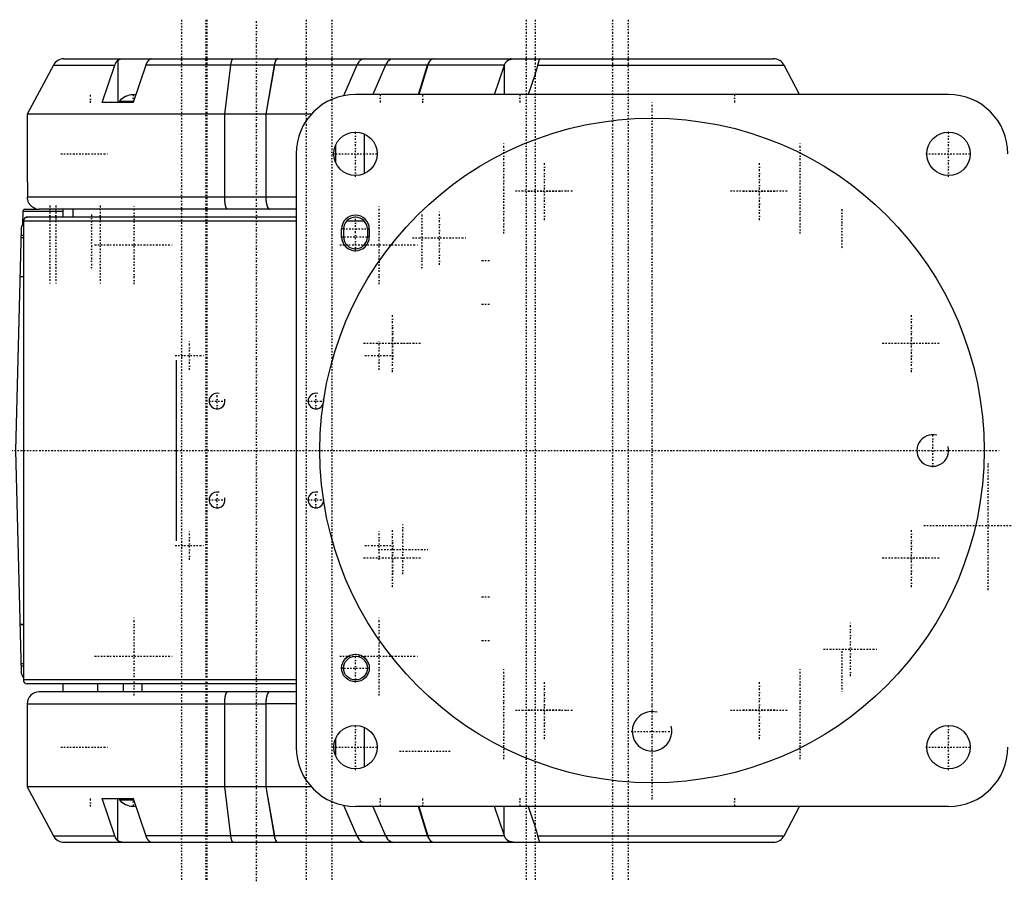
# Model space of a CAD drawing. Extents: x -565 to 345, y -109 to 109.
# Tile 2 of 3: x -160 to 89, y -109 to 109. Entities that reach past the tile are written whole.
import ezdxf

# ---------------------------------------------------------------- set-up
doc = ezdxf.new("R2010")
doc.units = 0
doc.linetypes.add('CENTER', pattern=[1.5, 0.45, -0.5, 0.05, -0.5])
for name, color, linetype in [('AM_0', 7, 'CONTINUOUS'), ('AM_10', 7, 'CONTINUOUS'), ('AM_7', 7, 'CENTER')]:
    doc.layers.add(name, color=color, linetype=linetype)

msp = doc.modelspace()

# ---------------------------------------------------------------- linework, layer by layer
at = {"layer": 'AM_0', "color": 7, "linetype": 'CONTINUOUS'}
for p, q in [((-151.4, 97.41), (-158, 85)), ((-151.4, 97.41), (-135.87, 97.41)), ((-148.75, 99), (30.75, 99)), ((-139.03, 88), (-135.87, 97.41)), ((-135.12, 98.62), (-135.12, 88)), ((-128.06, 97.41), (-131.22, 88)), ((-95.55, 97.41), (-128.06, 97.41)), ((-108.06, 85), (-106.53, 97.41)), ((-95.55, 97.41), (-97.7, 85)), ((-95.52, 97.41), (-97.67, 85)), ((-56.77, 97.41), (-95.52, 97.41)), ((-74.69, 97.41), (-78.05, 89.69)), ((-67.42, 97.41), (-70.65, 90)), ((-59.03, 90), (-56.77, 97.41)), ((-56.71, 97.41), (-58.97, 90)), ((-37.32, 97.41), (-56.71, 97.41)), ((-39.8, 90), (-37.32, 97.41)), ((-37.36, 97.29), (-37.36, 90)), ((-28.94, 97.41), (33.4, 97.41)), ((37.34, 90), (33.4, 97.41)), ((-29.58, 95.15), (-31.35, 90)), ((75, 90), (-75, 90)), ((-131.22, 88), (-139.03, 88)), ((-134.68, 88.34), (-134.68, 88)), ((-134.68, 88.34), (-131.11, 88.34)), ((-158, 85), (-158, 68)), ((-97.7, 85), (-158, 85)), ((-108.06, 64), (-108.06, 85)), ((-97.7, 85), (-97.7, 64)), ((-86.17, 85), (-97.67, 85)), ((-97.67, 85), (-97.67, 64)), ((-72.83, 80.05), (-72.83, 69.95)), ((-90, 75), (-90, -75)), ((-80.09, 77.08), (-80.09, 72.92)), ((-158, 68), (-158, 68)), ((-158, 67.98), (-158, 67.99)), ((-157.97, 66), (-157.97, 64)), ((-97.7, 64), (-157.97, 64)), ((-89.99, 64), (-97.67, 64)), ((-159.09, 60.51), (-159.18, 57.14)), ((-159.09, 60.51), (-148.99, 60.51)), ((-158.59, 61), (-155, 61)), ((-156, 61.18), (-156, 61.17)), ((-89.99, 61), (-155, 61)), ((-149, 61), (-149, 59)), ((-146.5, 61), (-146.5, 59)), ((-89.99, 58), (-158.97, 58)), ((-158.97, 58), (-158.97, 54)), ((-89.99, 59), (-157.97, 59)), ((-72.74, 58), (-77.23, 58)), ((-159.53, 56.05), (-161, 0)), ((-78.5, 54), (-78.5, 56)), ((-78, 56), (-78.5, 56)), ((-78, 56), (-78, 54)), ((-72, 56), (-72, 54)), ((-71.5, 56), (-72, 56)), ((-71.5, 56), (-71.5, 54)), ((-159.59, 53.86), (-158.97, 53.86)), ((-159.58, 54.41), (-158.97, 54.41)), ((-78.5, 54), (-78, 54)), ((-72, 54), (-71.5, 54)), ((-159, 52), (-159, -58)), ((-159.85, 44), (-159, 44)), ((-159.85, 43.98), (-159, 43.92)), ((-120.25, -22.84), (-120.25, 22.84)), ((-161, 0), (-159.53, -56.05)), ((-159, -43.92), (-159.85, -43.98)), ((-159.85, -44), (-159, -44)), ((-159.59, -53.86), (-159, -53.86)), ((-159.58, -54.41), (-159, -54.41)), ((-89.99, -58), (-159, -58)), ((-89.99, -59), (-158, -59)), ((-149, -59), (-149, -61)), ((-149, -59), (-149, -61)), ((-140.21, -59), (-140.21, -61)), ((-133.78, -59), (-133.78, -61)), ((-129, -59), (-129, -61)), ((-89.99, -61), (-155, -61)), ((-158, -64), (-158, -85)), ((-158, -64), (-97.7, -64)), ((-108.06, -85), (-108.06, -64)), ((-97.7, -64), (-97.7, -85)), ((-89.99, -64), (-97.67, -64)), ((-97.67, -64), (-97.67, -85)), ((-72.83, -69.95), (-72.83, -80.05)), ((-80.09, -72.92), (-80.09, -77.08)), ((-158, -85), (-151.4, -97.41)), ((-97.7, -85), (-158, -85)), ((-106.53, -97.41), (-108.06, -85)), ((-97.7, -85), (-95.55, -97.41)), ((-86.17, -85), (-97.67, -85)), ((-97.67, -85), (-95.52, -97.41)), ((-139.03, -88), (-131.22, -88)), ((-135.87, -97.41), (-139.03, -88)), ((-135.12, -98.62), (-135.12, -88)), ((-134.68, -88), (-134.68, -88.34)), ((-134.68, -88.34), (-131.11, -88.34)), ((-131.22, -88), (-128.06, -97.41)), ((-78.05, -89.69), (-74.69, -97.41)), ((75, -90), (-75, -90)), ((-70.65, -90), (-67.42, -97.41)), ((-56.77, -97.41), (-59.03, -90)), ((-58.97, -90), (-56.71, -97.41)), ((-37.32, -97.41), (-39.8, -90)), ((-37.36, -97.29), (-37.36, -90)), ((-31.35, -90), (-29.58, -95.15)), ((33.4, -97.41), (37.34, -90)), ((-151.4, -97.41), (-135.87, -97.41)), ((-148.75, -99), (30.75, -99)), ((-134.04, -99), (-126.58, -99)), ((-95.55, -97.41), (-128.06, -97.41)), ((-56.77, -97.41), (-95.52, -97.41)), ((-37.32, -97.41), (-56.71, -97.41)), ((-28.94, -97.41), (33.4, -97.41))]:
    msp.add_line(p, q, dxfattribs=at)
for points in [[(-94.69, 99), (-94.86, 98.95), (-95.03, 98.81), (-95.19, 98.57), (-95.33, 98.25), (-95.45, 97.86), (-95.55, 97.41)], [(-72.52, 99), (-72.96, 98.95), (-73.38, 98.81), (-73.78, 98.57), (-74.14, 98.25), (-74.44, 97.86), (-74.69, 97.41)], [(-65.25, 99), (-65.7, 98.95), (-66.12, 98.81), (-66.52, 98.57), (-66.88, 98.25), (-67.18, 97.86), (-67.42, 97.41)], [(-55.25, 99), (-55.56, 98.95), (-55.85, 98.81), (-56.13, 98.57), (-56.38, 98.25), (-56.6, 97.86), (-56.77, 97.41)], [(-55.19, 99), (-55.5, 98.95), (-55.8, 98.81), (-56.08, 98.57), (-56.33, 98.25), (-56.54, 97.86), (-56.71, 97.41)], [(-97.7, 64), (-97.68, 63.41), (-97.62, 62.85), (-97.53, 62.33), (-97.41, 61.88), (-97.26, 61.51), (-97.09, 61.23), (-96.91, 61.06), (-96.72, 61)], [(-96.72, -61), (-96.91, -61.06), (-97.09, -61.23), (-97.26, -61.51), (-97.41, -61.88), (-97.53, -62.33), (-97.62, -62.85), (-97.68, -63.41), (-97.7, -64)], [(-95.55, -97.41), (-95.45, -97.86), (-95.33, -98.25), (-95.19, -98.57), (-95.03, -98.81), (-94.86, -98.95), (-94.69, -99)], [(-74.69, -97.41), (-74.44, -97.86), (-74.14, -98.25), (-73.78, -98.57), (-73.38, -98.81), (-72.96, -98.95), (-72.52, -99)], [(-67.42, -97.41), (-67.18, -97.86), (-66.88, -98.25), (-66.52, -98.57), (-66.12, -98.81), (-65.7, -98.95), (-65.25, -99)], [(-56.77, -97.41), (-56.6, -97.86), (-56.38, -98.25), (-56.13, -98.57), (-55.85, -98.81), (-55.56, -98.95), (-55.25, -99)], [(-56.71, -97.41), (-56.54, -97.86), (-56.33, -98.25), (-56.08, -98.57), (-55.8, -98.81), (-55.5, -98.95), (-55.19, -99)]]:
    msp.add_lwpolyline(points, dxfattribs=at)
for points in [[(-135.87, 97.41, 0), (-135.85, 97.45, 0), (-135.82, 97.53, 0), (-135.79, 97.62, 0), (-135.77, 97.66, 0), (-135.76, 97.7, 0), (-135.72, 97.78, 0), (-135.68, 97.86, 0), (-135.64, 97.93, 0), (-135.61, 98, 0), (-135.57, 98.07, 0), (-135.55, 98.1, 0), (-135.53, 98.13, 0), (-135.48, 98.2, 0), (-135.44, 98.26, 0), (-135.39, 98.32, 0), (-135.35, 98.38, 0), (-135.3, 98.44, 0), (-135.27, 98.47, 0), (-135.25, 98.49, 0), (-135.19, 98.55, 0), (-135.14, 98.6, 0), (-135.12, 98.62, 0)], [(-135.12, 98.62, 0), (-135.09, 98.64, 0), (-135.04, 98.68, 0), (-134.99, 98.72, 0), (-134.97, 98.74, 0), (-134.94, 98.75, 0), (-134.89, 98.79, 0), (-134.83, 98.82, 0), (-134.78, 98.84, 0), (-134.72, 98.87, 0), (-134.66, 98.89, 0), (-134.63, 98.9, 0), (-134.6, 98.91, 0), (-134.54, 98.93, 0), (-134.48, 98.95, 0), (-134.41, 98.96, 0), (-134.35, 98.98, 0), (-134.28, 98.99, 0), (-134.25, 98.99, 0), (-134.21, 98.99, 0), (-134.14, 99, 0), (-134.07, 99, 0), (-134.04, 99, 0)], [(-127.34, 98.59, 0), (-127.37, 98.56, 0), (-127.42, 98.51, 0), (-127.47, 98.46, 0), (-127.49, 98.43, 0), (-127.52, 98.41, 0), (-127.56, 98.35, 0), (-127.61, 98.29, 0), (-127.65, 98.23, 0), (-127.69, 98.17, 0), (-127.73, 98.11, 0), (-127.75, 98.08, 0), (-127.77, 98.05, 0), (-127.81, 97.98, 0), (-127.85, 97.91, 0), (-127.88, 97.84, 0), (-127.92, 97.76, 0), (-127.95, 97.69, 0), (-127.97, 97.65, 0), (-127.98, 97.61, 0), (-128.02, 97.53, 0), (-128.04, 97.45, 0), (-128.06, 97.41, 0)], [(-126.58, 99, 0), (-126.59, 99, 0), (-126.63, 99, 0), (-126.66, 98.99, 0), (-126.68, 98.99, 0), (-126.7, 98.98, 0), (-126.74, 98.97, 0), (-126.78, 98.96, 0), (-126.82, 98.95, 0), (-126.86, 98.93, 0), (-126.9, 98.91, 0), (-126.92, 98.9, 0), (-126.95, 98.88, 0), (-126.99, 98.86, 0), (-127.04, 98.83, 0), (-127.08, 98.8, 0), (-127.13, 98.77, 0), (-127.18, 98.73, 0), (-127.2, 98.71, 0), (-127.22, 98.69, 0), (-127.27, 98.65, 0), (-127.32, 98.61, 0), (-127.34, 98.59, 0)], [(-106.53, 97.41, 0), (-106.52, 97.49, 0), (-106.5, 97.64, 0), (-106.48, 97.79, 0), (-106.46, 97.86, 0), (-106.45, 97.93, 0), (-106.42, 98.07, 0), (-106.39, 98.19, 0), (-106.36, 98.31, 0), (-106.33, 98.42, 0), (-106.3, 98.52, 0), (-106.28, 98.57, 0), (-106.26, 98.62, 0), (-106.23, 98.7, 0), (-106.19, 98.77, 0), (-106.15, 98.84, 0), (-106.11, 98.89, 0), (-106.07, 98.93, 0), (-106.05, 98.95, 0), (-106.03, 98.97, 0), (-105.99, 98.99, 0), (-105.95, 99, 0), (-105.93, 99, 0)], [(-94.66, 99, 0), (-94.68, 99, 0), (-94.74, 98.99, 0), (-94.8, 98.97, 0), (-94.83, 98.95, 0), (-94.86, 98.93, 0), (-94.92, 98.89, 0), (-94.98, 98.84, 0), (-95.03, 98.77, 0), (-95.08, 98.7, 0), (-95.13, 98.62, 0), (-95.16, 98.58, 0), (-95.18, 98.53, 0), (-95.23, 98.42, 0), (-95.28, 98.31, 0), (-95.32, 98.19, 0), (-95.36, 98.07, 0), (-95.4, 97.94, 0), (-95.42, 97.87, 0), (-95.44, 97.8, 0), (-95.47, 97.65, 0), (-95.51, 97.49, 0), (-95.52, 97.41, 0)], [(-37.32, 97.41, 0), (-37.31, 97.44, 0), (-37.29, 97.49, 0), (-37.27, 97.54, 0), (-37.26, 97.57, 0), (-37.25, 97.6, 0), (-37.22, 97.65, 0), (-37.2, 97.7, 0), (-37.18, 97.75, 0), (-37.15, 97.8, 0), (-37.13, 97.85, 0), (-37.11, 97.87, 0), (-37.1, 97.9, 0), (-37.07, 97.94, 0), (-37.04, 97.99, 0), (-37.01, 98.04, 0), (-36.98, 98.08, 0), (-36.95, 98.13, 0), (-36.94, 98.15, 0), (-36.92, 98.17, 0), (-36.89, 98.21, 0), (-36.85, 98.25, 0), (-36.84, 98.27, 0)], [(-35.66, 99, 0), (-35.69, 99, 0), (-35.76, 98.99, 0), (-35.83, 98.99, 0), (-35.87, 98.98, 0), (-35.9, 98.97, 0), (-35.98, 98.95, 0), (-36.05, 98.93, 0), (-36.11, 98.9, 0), (-36.18, 98.87, 0), (-36.25, 98.83, 0), (-36.28, 98.81, 0), (-36.32, 98.79, 0), (-36.38, 98.74, 0), (-36.45, 98.69, 0), (-36.51, 98.64, 0), (-36.57, 98.58, 0), (-36.64, 98.52, 0), (-36.67, 98.49, 0), (-36.69, 98.45, 0), (-36.75, 98.38, 0), (-36.81, 98.31, 0), (-36.84, 98.27, 0)], [(-36.84, 98.27, 0), (-36.8, 98.31, 0), (-36.72, 98.39, 0), (-36.64, 98.46, 0), (-36.6, 98.5, 0), (-36.56, 98.53, 0), (-36.47, 98.6, 0), (-36.38, 98.66, 0), (-36.29, 98.71, 0), (-36.19, 98.76, 0), (-36.09, 98.81, 0), (-36.04, 98.83, 0), (-35.99, 98.85, 0), (-35.88, 98.88, 0), (-35.77, 98.91, 0), (-35.66, 98.94, 0), (-35.55, 98.96, 0), (-35.43, 98.98, 0), (-35.38, 98.98, 0), (-35.32, 98.99, 0), (-35.2, 99, 0), (-35.07, 99, 0), (-35.01, 99, 0)], [(-28.94, 97.41, 0), (-29.03, 97.04, 0), (-29.22, 96.3, 0), (-29.46, 95.53, 0), (-29.58, 95.15, 0)], [(-28.47, 98.95, 0), (-28.47, 98.94, 0), (-28.48, 98.91, 0), (-28.48, 98.87, 0), (-28.49, 98.85, 0), (-28.5, 98.82, 0), (-28.51, 98.77, 0), (-28.54, 98.71, 0), (-28.56, 98.64, 0), (-28.59, 98.57, 0), (-28.62, 98.49, 0), (-28.63, 98.44, 0), (-28.65, 98.4, 0), (-28.68, 98.3, 0), (-28.72, 98.2, 0), (-28.75, 98.09, 0), (-28.79, 97.98, 0), (-28.82, 97.86, 0), (-28.84, 97.8, 0), (-28.86, 97.74, 0), (-28.89, 97.61, 0), (-28.93, 97.48, 0), (-28.94, 97.41, 0)], [(-28.51, 99, 0), (-28.5, 99, 0), (-28.48, 98.99, 0), (-28.47, 98.98, 0), (-28.47, 98.97, 0), (-28.47, 98.97, 0), (-28.47, 98.97, 0), (-28.47, 98.96, 0), (-28.47, 98.96, 0), (-28.47, 98.95, 0), (-28.47, 98.95, 0)], [(-158, 68, 0), (-158, 68, 0), (-158, 68, 0), (-158, 68, 0), (-158, 68, 0), (-158, 68, 0), (-158, 68, 0), (-158, 67.99, 0), (-158, 67.99, 0), (-158, 67.99, 0), (-158, 67.99, 0), (-158, 67.98, 0), (-158, 67.98, 0), (-158, 67.98, 0), (-158, 67.97, 0), (-158, 67.97, 0), (-158, 67.96, 0), (-158, 67.96, 0), (-158, 67.95, 0), (-158, 67.95, 0), (-158, 67.94, 0), (-158, 67.94, 0), (-158, 67.93, 0), (-158, 67.93, 0), (-158, 67.92, 0), (-158, 67.91, 0), (-158, 67.91, 0), (-158, 67.9, 0), (-158, 67.89, 0), (-158, 67.88, 0), (-158, 67.87, 0), (-158, 67.86, 0), (-158, 67.85, 0), (-157.99, 67.85, 0), (-157.99, 67.84, 0), (-157.99, 67.83, 0), (-157.99, 67.82, 0), (-157.99, 67.81, 0), (-157.99, 67.79, 0), (-157.99, 67.78, 0), (-157.99, 67.77, 0), (-157.99, 67.77, 0), (-157.99, 67.75, 0), (-157.99, 67.74, 0), (-157.99, 67.72, 0), (-157.99, 67.71, 0), (-157.99, 67.69, 0), (-157.99, 67.68, 0), (-157.99, 67.68, 0), (-157.99, 67.66, 0), (-157.99, 67.64, 0), (-157.99, 67.63, 0), (-157.99, 67.61, 0), (-157.99, 67.59, 0), (-157.99, 67.58, 0), (-157.99, 67.57, 0), (-157.99, 67.56, 0), (-157.99, 67.54, 0), (-157.99, 67.52, 0), (-157.98, 67.5, 0), (-157.98, 67.48, 0), (-157.98, 67.47, 0), (-157.98, 67.46, 0), (-157.98, 67.44, 0), (-157.98, 67.42, 0), (-157.98, 67.41, 0), (-157.98, 67.4, 0), (-157.98, 67.38, 0), (-157.98, 67.36, 0), (-157.98, 67.35, 0), (-157.98, 67.34, 0), (-157.98, 67.32, 0), (-157.98, 67.3, 0), (-157.98, 67.28, 0), (-157.98, 67.26, 0), (-157.98, 67.23, 0), (-157.98, 67.22, 0), (-157.98, 67.21, 0), (-157.98, 67.19, 0), (-157.98, 67.16, 0), (-157.98, 67.14, 0), (-157.98, 67.12, 0), (-157.98, 67.09, 0), (-157.98, 67.08, 0), (-157.98, 67.07, 0), (-157.97, 67.04, 0), (-157.97, 67.02, 0), (-157.97, 66.99, 0), (-157.97, 66.97, 0), (-157.97, 66.94, 0), (-157.97, 66.93, 0), (-157.97, 66.91, 0), (-157.97, 66.89, 0), (-157.97, 66.86, 0), (-157.97, 66.83, 0), (-157.97, 66.81, 0), (-157.97, 66.78, 0), (-157.97, 66.77, 0), (-157.97, 66.75, 0), (-157.97, 66.72, 0), (-157.97, 66.7, 0), (-157.97, 66.67, 0), (-157.97, 66.64, 0), (-157.97, 66.61, 0), (-157.97, 66.6, 0), (-157.97, 66.58, 0), (-157.97, 66.56, 0), (-157.97, 66.53, 0), (-157.97, 66.51, 0), (-157.97, 66.5, 0), (-157.97, 66.47, 0), (-157.97, 66.44, 0), (-157.97, 66.43, 0), (-157.97, 66.41, 0), (-157.97, 66.38, 0), (-157.97, 66.36, 0), (-157.97, 66.33, 0), (-157.97, 66.3, 0), (-157.97, 66.27, 0), (-157.97, 66.26, 0), (-157.97, 66.24, 0), (-157.97, 66.21, 0), (-157.97, 66.18, 0), (-157.97, 66.16, 0), (-157.97, 66.13, 0), (-157.97, 66.1, 0), (-157.97, 66.08, 0), (-157.97, 66.07, 0), (-157.97, 66.04, 0), (-157.97, 66.01, 0), (-157.97, 66, 0)], [(-156, 61.18, 0), (-156.09, 61.22, 0), (-156.27, 61.3, 0), (-156.45, 61.39, 0), (-156.54, 61.45, 0), (-156.63, 61.5, 0), (-156.8, 61.63, 0), (-156.96, 61.76, 0), (-157.1, 61.89, 0), (-157.23, 62.04, 0), (-157.36, 62.2, 0), (-157.42, 62.28, 0), (-157.48, 62.37, 0), (-157.59, 62.54, 0), (-157.68, 62.73, 0), (-157.76, 62.9, 0), (-157.82, 63.09, 0), (-157.88, 63.29, 0), (-157.9, 63.39, 0), (-157.92, 63.5, 0), (-157.95, 63.7, 0), (-157.96, 63.9, 0), (-157.97, 64, 0)], [(-107.36, 61, 0), (-107.36, 61, 0), (-107.38, 61, 0), (-107.39, 61, 0), (-107.39, 61, 0), (-107.4, 61, 0), (-107.41, 61.01, 0), (-107.42, 61.01, 0), (-107.43, 61.01, 0), (-107.44, 61.02, 0), (-107.45, 61.02, 0), (-107.45, 61.03, 0), (-107.46, 61.03, 0), (-107.47, 61.03, 0), (-107.48, 61.04, 0), (-107.49, 61.05, 0), (-107.5, 61.06, 0), (-107.51, 61.07, 0), (-107.51, 61.07, 0), (-107.52, 61.08, 0), (-107.53, 61.09, 0), (-107.53, 61.1, 0), (-107.54, 61.1, 0), (-107.54, 61.11, 0), (-107.55, 61.12, 0), (-107.56, 61.13, 0), (-107.57, 61.14, 0), (-107.57, 61.14, 0), (-107.58, 61.16, 0), (-107.59, 61.17, 0), (-107.6, 61.19, 0), (-107.61, 61.2, 0), (-107.62, 61.22, 0), (-107.63, 61.23, 0), (-107.63, 61.24, 0), (-107.64, 61.25, 0), (-107.65, 61.27, 0), (-107.66, 61.29, 0), (-107.67, 61.31, 0), (-107.68, 61.33, 0), (-107.68, 61.34, 0), (-107.69, 61.35, 0), (-107.69, 61.37, 0), (-107.7, 61.39, 0), (-107.71, 61.41, 0), (-107.72, 61.43, 0), (-107.73, 61.46, 0), (-107.73, 61.47, 0), (-107.74, 61.48, 0), (-107.75, 61.5, 0), (-107.76, 61.53, 0), (-107.76, 61.55, 0), (-107.77, 61.58, 0), (-107.78, 61.6, 0), (-107.78, 61.62, 0), (-107.79, 61.63, 0), (-107.8, 61.66, 0), (-107.8, 61.69, 0), (-107.81, 61.71, 0), (-107.82, 61.74, 0), (-107.83, 61.77, 0), (-107.83, 61.79, 0), (-107.83, 61.8, 0), (-107.84, 61.83, 0), (-107.85, 61.86, 0), (-107.85, 61.88, 0), (-107.86, 61.89, 0), (-107.86, 61.92, 0), (-107.87, 61.95, 0), (-107.87, 61.97, 0), (-107.88, 61.99, 0), (-107.88, 62.02, 0), (-107.89, 62.05, 0), (-107.9, 62.09, 0), (-107.9, 62.12, 0), (-107.91, 62.15, 0), (-107.91, 62.17, 0), (-107.92, 62.19, 0), (-107.92, 62.22, 0), (-107.93, 62.26, 0), (-107.93, 62.29, 0), (-107.94, 62.33, 0), (-107.95, 62.37, 0), (-107.95, 62.39, 0), (-107.95, 62.4, 0), (-107.96, 62.44, 0), (-107.96, 62.48, 0), (-107.97, 62.52, 0), (-107.97, 62.55, 0), (-107.98, 62.59, 0), (-107.98, 62.61, 0), (-107.98, 62.63, 0), (-107.99, 62.67, 0), (-107.99, 62.71, 0), (-108, 62.75, 0), (-108, 62.79, 0), (-108, 62.83, 0), (-108.01, 62.85, 0), (-108.01, 62.87, 0), (-108.01, 62.91, 0), (-108.02, 62.95, 0), (-108.02, 62.99, 0), (-108.02, 63.03, 0), (-108.03, 63.08, 0), (-108.03, 63.1, 0), (-108.03, 63.12, 0), (-108.03, 63.16, 0), (-108.03, 63.2, 0), (-108.04, 63.22, 0), (-108.04, 63.24, 0), (-108.04, 63.29, 0), (-108.04, 63.33, 0), (-108.04, 63.35, 0), (-108.04, 63.37, 0), (-108.05, 63.41, 0), (-108.05, 63.46, 0), (-108.05, 63.5, 0), (-108.05, 63.54, 0), (-108.05, 63.59, 0), (-108.05, 63.61, 0), (-108.05, 63.63, 0), (-108.06, 63.67, 0), (-108.06, 63.72, 0), (-108.06, 63.76, 0), (-108.06, 63.8, 0), (-108.06, 63.85, 0), (-108.06, 63.87, 0), (-108.06, 63.89, 0), (-108.06, 63.93, 0), (-108.06, 63.98, 0), (-108.06, 64, 0)], [(-97.67, 64, 0), (-97.67, 63.98, 0), (-97.67, 63.94, 0), (-97.67, 63.9, 0), (-97.67, 63.87, 0), (-97.67, 63.85, 0), (-97.67, 63.81, 0), (-97.67, 63.77, 0), (-97.67, 63.72, 0), (-97.67, 63.68, 0), (-97.66, 63.64, 0), (-97.66, 63.61, 0), (-97.66, 63.59, 0), (-97.66, 63.55, 0), (-97.66, 63.5, 0), (-97.66, 63.46, 0), (-97.65, 63.41, 0), (-97.65, 63.37, 0), (-97.65, 63.35, 0), (-97.65, 63.33, 0), (-97.64, 63.28, 0), (-97.64, 63.24, 0), (-97.64, 63.22, 0), (-97.64, 63.2, 0), (-97.63, 63.15, 0), (-97.63, 63.11, 0), (-97.63, 63.09, 0), (-97.62, 63.07, 0), (-97.62, 63.03, 0), (-97.61, 62.99, 0), (-97.61, 62.95, 0), (-97.6, 62.91, 0), (-97.6, 62.87, 0), (-97.6, 62.85, 0), (-97.59, 62.83, 0), (-97.59, 62.79, 0), (-97.58, 62.76, 0), (-97.58, 62.72, 0), (-97.57, 62.68, 0), (-97.56, 62.64, 0), (-97.56, 62.62, 0), (-97.56, 62.6, 0), (-97.55, 62.56, 0), (-97.54, 62.52, 0), (-97.54, 62.48, 0), (-97.53, 62.45, 0), (-97.52, 62.41, 0), (-97.52, 62.39, 0), (-97.51, 62.37, 0), (-97.51, 62.33, 0), (-97.5, 62.3, 0), (-97.49, 62.26, 0), (-97.48, 62.22, 0), (-97.47, 62.19, 0), (-97.47, 62.17, 0), (-97.46, 62.15, 0), (-97.45, 62.12, 0), (-97.45, 62.08, 0), (-97.44, 62.05, 0), (-97.43, 62.02, 0), (-97.42, 61.98, 0), (-97.41, 61.97, 0), (-97.41, 61.95, 0), (-97.4, 61.92, 0), (-97.39, 61.89, 0), (-97.38, 61.88, 0), (-97.38, 61.86, 0), (-97.37, 61.83, 0), (-97.36, 61.81, 0), (-97.35, 61.79, 0), (-97.35, 61.78, 0), (-97.34, 61.75, 0), (-97.33, 61.72, 0), (-97.32, 61.69, 0), (-97.31, 61.66, 0), (-97.3, 61.64, 0), (-97.29, 61.62, 0), (-97.28, 61.61, 0), (-97.27, 61.58, 0), (-97.26, 61.56, 0), (-97.25, 61.53, 0), (-97.24, 61.51, 0), (-97.22, 61.48, 0), (-97.22, 61.47, 0), (-97.21, 61.46, 0), (-97.2, 61.43, 0), (-97.19, 61.41, 0), (-97.17, 61.39, 0), (-97.16, 61.37, 0), (-97.15, 61.35, 0), (-97.14, 61.34, 0), (-97.14, 61.33, 0), (-97.12, 61.31, 0), (-97.11, 61.29, 0), (-97.1, 61.27, 0), (-97.09, 61.25, 0), (-97.07, 61.24, 0), (-97.07, 61.23, 0), (-97.06, 61.22, 0), (-97.05, 61.2, 0), (-97.04, 61.19, 0), (-97.02, 61.18, 0), (-97.01, 61.16, 0), (-97, 61.15, 0), (-96.99, 61.14, 0), (-96.98, 61.13, 0), (-96.97, 61.12, 0), (-96.95, 61.11, 0), (-96.95, 61.1, 0), (-96.94, 61.1, 0), (-96.93, 61.09, 0), (-96.91, 61.08, 0), (-96.91, 61.07, 0), (-96.9, 61.07, 0), (-96.88, 61.06, 0), (-96.87, 61.05, 0), (-96.86, 61.04, 0), (-96.84, 61.03, 0), (-96.83, 61.03, 0), (-96.82, 61.02, 0), (-96.81, 61.02, 0), (-96.8, 61.02, 0), (-96.78, 61.01, 0), (-96.77, 61.01, 0), (-96.76, 61.01, 0), (-96.74, 61, 0), (-96.73, 61, 0), (-96.73, 61, 0), (-96.71, 61, 0), (-96.7, 61, 0), (-96.69, 61, 0)], [(-158.97, 57.39, 0), (-158.99, 57.36, 0), (-159.05, 57.3, 0), (-159.1, 57.24, 0), (-159.13, 57.21, 0), (-159.15, 57.17, 0), (-159.2, 57.11, 0), (-159.24, 57.04, 0), (-159.38, 56.78, 0), (-159.51, 56.3, 0), (-159.53, 56.05, 0)], [(-157.97, 59, 0), (-157.97, 59, 0), (-157.99, 59, 0), (-158, 59, 0), (-158.01, 59, 0), (-158.01, 59, 0), (-158.03, 59, 0), (-158.04, 59, 0), (-158.06, 59, 0), (-158.07, 58.99, 0), (-158.09, 58.99, 0), (-158.09, 58.99, 0), (-158.1, 58.99, 0), (-158.12, 58.99, 0), (-158.13, 58.99, 0), (-158.15, 58.98, 0), (-158.16, 58.98, 0), (-158.18, 58.98, 0), (-158.18, 58.98, 0), (-158.19, 58.97, 0), (-158.2, 58.97, 0), (-158.22, 58.97, 0), (-158.23, 58.97, 0), (-158.23, 58.96, 0), (-158.25, 58.96, 0), (-158.26, 58.96, 0), (-158.27, 58.95, 0), (-158.28, 58.95, 0), (-158.29, 58.95, 0), (-158.3, 58.94, 0), (-158.32, 58.94, 0), (-158.33, 58.93, 0), (-158.34, 58.93, 0), (-158.35, 58.92, 0), (-158.35, 58.92, 0), (-158.37, 58.92, 0), (-158.38, 58.91, 0), (-158.39, 58.9, 0), (-158.41, 58.9, 0), (-158.42, 58.89, 0), (-158.43, 58.89, 0), (-158.43, 58.88, 0), (-158.44, 58.88, 0), (-158.46, 58.87, 0), (-158.47, 58.86, 0), (-158.48, 58.86, 0), (-158.5, 58.85, 0), (-158.5, 58.84, 0), (-158.51, 58.84, 0), (-158.52, 58.83, 0), (-158.53, 58.82, 0), (-158.55, 58.81, 0), (-158.56, 58.81, 0), (-158.57, 58.8, 0), (-158.58, 58.79, 0), (-158.58, 58.79, 0), (-158.59, 58.78, 0), (-158.6, 58.77, 0), (-158.62, 58.76, 0), (-158.63, 58.75, 0), (-158.64, 58.74, 0), (-158.64, 58.74, 0), (-158.65, 58.73, 0), (-158.66, 58.72, 0), (-158.67, 58.71, 0), (-158.67, 58.71, 0), (-158.68, 58.7, 0), (-158.69, 58.69, 0), (-158.7, 58.68, 0), (-158.7, 58.68, 0), (-158.71, 58.67, 0), (-158.72, 58.66, 0), (-158.73, 58.65, 0), (-158.74, 58.64, 0), (-158.74, 58.63, 0), (-158.75, 58.62, 0), (-158.76, 58.61, 0), (-158.76, 58.6, 0), (-158.77, 58.59, 0), (-158.78, 58.58, 0), (-158.79, 58.57, 0), (-158.8, 58.56, 0), (-158.81, 58.54, 0), (-158.81, 58.54, 0), (-158.81, 58.53, 0), (-158.82, 58.52, 0), (-158.83, 58.51, 0), (-158.84, 58.49, 0), (-158.84, 58.48, 0), (-158.85, 58.47, 0), (-158.85, 58.46, 0), (-158.86, 58.45, 0), (-158.86, 58.44, 0), (-158.87, 58.43, 0), (-158.88, 58.41, 0), (-158.88, 58.4, 0), (-158.89, 58.39, 0), (-158.89, 58.38, 0), (-158.89, 58.38, 0), (-158.9, 58.36, 0), (-158.9, 58.35, 0), (-158.91, 58.34, 0), (-158.91, 58.32, 0), (-158.92, 58.31, 0), (-158.92, 58.3, 0), (-158.92, 58.3, 0), (-158.93, 58.28, 0), (-158.93, 58.27, 0), (-158.93, 58.26, 0), (-158.93, 58.25, 0), (-158.94, 58.24, 0), (-158.94, 58.22, 0), (-158.94, 58.22, 0), (-158.94, 58.21, 0), (-158.95, 58.2, 0), (-158.95, 58.18, 0), (-158.95, 58.17, 0), (-158.95, 58.15, 0), (-158.96, 58.14, 0), (-158.96, 58.13, 0), (-158.96, 58.12, 0), (-158.96, 58.11, 0), (-158.96, 58.09, 0), (-158.96, 58.08, 0), (-158.96, 58.06, 0), (-158.96, 58.05, 0), (-158.97, 58.04, 0), (-158.97, 58.03, 0), (-158.97, 58.02, 0), (-158.97, 58.01, 0), (-158.97, 58, 0)], [(-158.97, 58, 0), (-158.97, 58.01, 0), (-158.97, 58.03, 0), (-158.97, 58.04, 0), (-158.96, 58.05, 0), (-158.96, 58.06, 0), (-158.96, 58.08, 0), (-158.96, 58.1, 0), (-158.96, 58.11, 0), (-158.96, 58.13, 0), (-158.95, 58.15, 0), (-158.95, 58.16, 0), (-158.95, 58.17, 0), (-158.95, 58.18, 0), (-158.95, 58.2, 0), (-158.94, 58.22, 0), (-158.94, 58.24, 0), (-158.93, 58.26, 0), (-158.93, 58.26, 0), (-158.93, 58.27, 0), (-158.92, 58.29, 0), (-158.92, 58.31, 0), (-158.91, 58.32, 0)], [(-158.9, 58.36, 0), (-158.89, 58.39, 0), (-158.86, 58.45, 0), (-158.83, 58.51, 0), (-158.81, 58.54, 0), (-158.79, 58.57, 0), (-158.75, 58.62, 0), (-158.71, 58.67, 0), (-158.66, 58.72, 0), (-158.61, 58.76, 0), (-158.56, 58.8, 0), (-158.53, 58.82, 0), (-158.5, 58.84, 0), (-158.44, 58.88, 0), (-158.38, 58.91, 0), (-158.33, 58.93, 0), (-158.26, 58.95, 0), (-158.2, 58.97, 0), (-158.16, 58.98, 0), (-158.13, 58.99, 0), (-158.06, 59, 0), (-158, 59, 0), (-157.97, 59, 0)], [(-158.97, 54, 0), (-158.97, 53.99, 0), (-158.97, 53.96, 0), (-158.97, 53.93, 0), (-158.97, 53.92, 0), (-158.97, 53.9, 0), (-158.97, 53.87, 0), (-158.97, 53.84, 0), (-158.97, 53.82, 0), (-158.97, 53.79, 0), (-158.97, 53.76, 0), (-158.97, 53.74, 0), (-158.97, 53.73, 0), (-158.97, 53.7, 0), (-158.97, 53.67, 0), (-158.97, 53.64, 0), (-158.97, 53.62, 0), (-158.97, 53.59, 0), (-158.97, 53.57, 0), (-158.97, 53.56, 0), (-158.97, 53.53, 0), (-158.97, 53.5, 0), (-158.97, 53.49, 0), (-158.97, 53.47, 0), (-158.97, 53.44, 0), (-158.97, 53.42, 0), (-158.97, 53.4, 0), (-158.97, 53.39, 0), (-158.97, 53.36, 0), (-158.97, 53.33, 0), (-158.97, 53.3, 0), (-158.97, 53.28, 0), (-158.97, 53.25, 0), (-158.97, 53.23, 0), (-158.97, 53.22, 0), (-158.97, 53.19, 0), (-158.97, 53.17, 0), (-158.97, 53.14, 0), (-158.97, 53.11, 0), (-158.97, 53.09, 0), (-158.97, 53.07, 0), (-158.97, 53.06, 0), (-158.97, 53.03, 0), (-158.97, 53.01, 0), (-158.97, 52.98, 0), (-158.98, 52.96, 0), (-158.98, 52.93, 0), (-158.98, 52.92, 0), (-158.98, 52.91, 0), (-158.98, 52.88, 0), (-158.98, 52.86, 0), (-158.98, 52.84, 0), (-158.98, 52.81, 0), (-158.98, 52.79, 0), (-158.98, 52.78, 0), (-158.98, 52.77, 0), (-158.98, 52.74, 0), (-158.98, 52.72, 0), (-158.98, 52.7, 0), (-158.98, 52.68, 0), (-158.98, 52.66, 0), (-158.98, 52.65, 0), (-158.98, 52.64, 0), (-158.98, 52.62, 0), (-158.98, 52.6, 0), (-158.98, 52.59, 0), (-158.98, 52.58, 0), (-158.98, 52.56, 0), (-158.98, 52.54, 0), (-158.98, 52.53, 0), (-158.98, 52.52, 0), (-158.99, 52.5, 0), (-158.99, 52.48, 0), (-158.99, 52.46, 0), (-158.99, 52.44, 0), (-158.99, 52.43, 0), (-158.99, 52.42, 0), (-158.99, 52.41, 0), (-158.99, 52.39, 0), (-158.99, 52.37, 0), (-158.99, 52.36, 0), (-158.99, 52.34, 0), (-158.99, 52.32, 0), (-158.99, 52.32, 0), (-158.99, 52.31, 0), (-158.99, 52.29, 0), (-158.99, 52.28, 0), (-158.99, 52.26, 0), (-158.99, 52.25, 0), (-158.99, 52.23, 0), (-158.99, 52.23, 0), (-158.99, 52.22, 0), (-158.99, 52.21, 0), (-158.99, 52.19, 0), (-158.99, 52.18, 0), (-158.99, 52.17, 0), (-158.99, 52.16, 0), (-159, 52.15, 0), (-159, 52.15, 0), (-159, 52.14, 0), (-159, 52.13, 0), (-159, 52.12, 0), (-159, 52.11, 0), (-159, 52.1, 0), (-159, 52.09, 0), (-159, 52.09, 0), (-159, 52.08, 0), (-159, 52.07, 0), (-159, 52.07, 0), (-159, 52.06, 0), (-159, 52.06, 0), (-159, 52.05, 0), (-159, 52.05, 0), (-159, 52.04, 0), (-159, 52.04, 0), (-159, 52.03, 0), (-159, 52.03, 0), (-159, 52.02, 0), (-159, 52.02, 0), (-159, 52.02, 0), (-159, 52.01, 0), (-159, 52.01, 0), (-159, 52.01, 0), (-159, 52.01, 0), (-159, 52, 0), (-159, 52, 0), (-159, 52, 0), (-159, 52, 0), (-159, 52, 0), (-159, 52, 0), (-159, 52, 0)], [(-159.53, -56.05, 0), (-159.51, -56.29, 0), (-159.39, -56.75, 0), (-159.26, -57.01, 0), (-159.22, -57.07, 0), (-159.18, -57.14, 0), (-159.15, -57.17, 0), (-159.13, -57.21, 0), (-159.08, -57.27, 0), (-159.03, -57.33, 0), (-159, -57.36, 0)], [(-108.06, -64, 0), (-108.06, -63.98, 0), (-108.06, -63.93, 0), (-108.06, -63.89, 0), (-108.06, -63.87, 0), (-108.06, -63.85, 0), (-108.06, -63.8, 0), (-108.06, -63.76, 0), (-108.06, -63.72, 0), (-108.06, -63.67, 0), (-108.05, -63.63, 0), (-108.05, -63.61, 0), (-108.05, -63.59, 0), (-108.05, -63.54, 0), (-108.05, -63.5, 0), (-108.05, -63.46, 0), (-108.05, -63.41, 0), (-108.04, -63.37, 0), (-108.04, -63.35, 0), (-108.04, -63.33, 0), (-108.04, -63.29, 0), (-108.04, -63.24, 0), (-108.04, -63.22, 0), (-108.03, -63.2, 0), (-108.03, -63.16, 0), (-108.03, -63.12, 0), (-108.03, -63.1, 0), (-108.03, -63.08, 0), (-108.02, -63.03, 0), (-108.02, -62.99, 0), (-108.02, -62.95, 0), (-108.01, -62.91, 0), (-108.01, -62.87, 0), (-108.01, -62.85, 0), (-108, -62.83, 0), (-108, -62.79, 0), (-108, -62.75, 0), (-107.99, -62.71, 0), (-107.99, -62.67, 0), (-107.98, -62.63, 0), (-107.98, -62.61, 0), (-107.98, -62.59, 0), (-107.97, -62.55, 0), (-107.97, -62.52, 0), (-107.96, -62.48, 0), (-107.96, -62.44, 0), (-107.95, -62.4, 0), (-107.95, -62.39, 0), (-107.95, -62.37, 0), (-107.94, -62.33, 0), (-107.93, -62.29, 0), (-107.93, -62.26, 0), (-107.92, -62.22, 0), (-107.92, -62.19, 0), (-107.91, -62.17, 0), (-107.91, -62.15, 0), (-107.9, -62.12, 0), (-107.9, -62.09, 0), (-107.89, -62.05, 0), (-107.88, -62.02, 0), (-107.88, -61.99, 0), (-107.87, -61.97, 0), (-107.87, -61.95, 0), (-107.86, -61.92, 0), (-107.86, -61.89, 0), (-107.85, -61.88, 0), (-107.85, -61.86, 0), (-107.84, -61.83, 0), (-107.83, -61.8, 0), (-107.83, -61.79, 0), (-107.83, -61.77, 0), (-107.82, -61.74, 0), (-107.81, -61.71, 0), (-107.8, -61.69, 0), (-107.8, -61.66, 0), (-107.79, -61.63, 0), (-107.78, -61.62, 0), (-107.78, -61.6, 0), (-107.77, -61.58, 0), (-107.76, -61.55, 0), (-107.76, -61.53, 0), (-107.75, -61.5, 0), (-107.74, -61.48, 0), (-107.73, -61.47, 0), (-107.73, -61.46, 0), (-107.72, -61.43, 0), (-107.71, -61.41, 0), (-107.7, -61.39, 0), (-107.69, -61.37, 0), (-107.69, -61.35, 0), (-107.68, -61.34, 0), (-107.68, -61.33, 0), (-107.67, -61.31, 0), (-107.66, -61.29, 0), (-107.65, -61.27, 0), (-107.64, -61.25, 0), (-107.63, -61.24, 0), (-107.63, -61.23, 0), (-107.62, -61.22, 0), (-107.61, -61.2, 0), (-107.6, -61.19, 0), (-107.59, -61.17, 0), (-107.58, -61.16, 0), (-107.57, -61.14, 0), (-107.57, -61.14, 0), (-107.56, -61.13, 0), (-107.55, -61.12, 0), (-107.54, -61.11, 0), (-107.54, -61.1, 0), (-107.53, -61.1, 0), (-107.53, -61.09, 0), (-107.52, -61.08, 0), (-107.51, -61.07, 0), (-107.51, -61.07, 0), (-107.5, -61.06, 0), (-107.49, -61.05, 0), (-107.48, -61.04, 0), (-107.47, -61.03, 0), (-107.46, -61.03, 0), (-107.45, -61.03, 0), (-107.45, -61.02, 0), (-107.44, -61.02, 0), (-107.43, -61.01, 0), (-107.42, -61.01, 0), (-107.41, -61.01, 0), (-107.4, -61, 0), (-107.39, -61, 0), (-107.39, -61, 0), (-107.38, -61, 0), (-107.36, -61, 0), (-107.36, -61, 0)], [(-96.69, -61, 0), (-96.7, -61, 0), (-96.71, -61, 0), (-96.73, -61, 0), (-96.73, -61, 0), (-96.74, -61, 0), (-96.76, -61.01, 0), (-96.77, -61.01, 0), (-96.78, -61.01, 0), (-96.8, -61.02, 0), (-96.81, -61.02, 0), (-96.82, -61.02, 0), (-96.83, -61.03, 0), (-96.84, -61.03, 0), (-96.86, -61.04, 0), (-96.87, -61.05, 0), (-96.88, -61.06, 0), (-96.9, -61.07, 0), (-96.91, -61.07, 0), (-96.91, -61.08, 0), (-96.93, -61.09, 0), (-96.94, -61.1, 0), (-96.95, -61.1, 0), (-96.95, -61.11, 0), (-96.97, -61.12, 0), (-96.98, -61.13, 0), (-96.99, -61.14, 0), (-97, -61.15, 0), (-97.01, -61.16, 0), (-97.02, -61.18, 0), (-97.04, -61.19, 0), (-97.05, -61.2, 0), (-97.06, -61.22, 0), (-97.07, -61.23, 0), (-97.07, -61.24, 0), (-97.09, -61.25, 0), (-97.1, -61.27, 0), (-97.11, -61.29, 0), (-97.12, -61.31, 0), (-97.14, -61.33, 0), (-97.14, -61.34, 0), (-97.15, -61.35, 0), (-97.16, -61.37, 0), (-97.17, -61.39, 0), (-97.19, -61.41, 0), (-97.2, -61.43, 0), (-97.21, -61.46, 0), (-97.22, -61.47, 0), (-97.22, -61.48, 0), (-97.24, -61.51, 0), (-97.25, -61.53, 0), (-97.26, -61.56, 0), (-97.27, -61.58, 0), (-97.28, -61.61, 0), (-97.29, -61.62, 0), (-97.3, -61.64, 0), (-97.31, -61.66, 0), (-97.32, -61.69, 0), (-97.33, -61.72, 0), (-97.34, -61.75, 0), (-97.35, -61.78, 0), (-97.35, -61.79, 0), (-97.36, -61.81, 0), (-97.37, -61.83, 0), (-97.38, -61.86, 0), (-97.38, -61.88, 0), (-97.39, -61.89, 0), (-97.4, -61.92, 0), (-97.41, -61.95, 0), (-97.41, -61.97, 0), (-97.42, -61.98, 0), (-97.43, -62.02, 0), (-97.44, -62.05, 0), (-97.45, -62.08, 0), (-97.45, -62.12, 0), (-97.46, -62.15, 0), (-97.47, -62.17, 0), (-97.47, -62.19, 0), (-97.48, -62.22, 0), (-97.49, -62.26, 0), (-97.5, -62.3, 0), (-97.51, -62.33, 0), (-97.51, -62.37, 0), (-97.52, -62.39, 0), (-97.52, -62.41, 0), (-97.53, -62.45, 0), (-97.54, -62.48, 0), (-97.54, -62.52, 0), (-97.55, -62.56, 0), (-97.56, -62.6, 0), (-97.56, -62.62, 0), (-97.56, -62.64, 0), (-97.57, -62.68, 0), (-97.58, -62.72, 0), (-97.58, -62.76, 0), (-97.59, -62.79, 0), (-97.59, -62.83, 0), (-97.6, -62.85, 0), (-97.6, -62.87, 0), (-97.6, -62.91, 0), (-97.61, -62.95, 0), (-97.61, -62.99, 0), (-97.62, -63.03, 0), (-97.62, -63.07, 0), (-97.63, -63.09, 0), (-97.63, -63.11, 0), (-97.63, -63.15, 0), (-97.64, -63.2, 0), (-97.64, -63.22, 0), (-97.64, -63.24, 0), (-97.64, -63.28, 0), (-97.65, -63.33, 0), (-97.65, -63.35, 0), (-97.65, -63.37, 0), (-97.65, -63.41, 0), (-97.66, -63.46, 0), (-97.66, -63.5, 0), (-97.66, -63.55, 0), (-97.66, -63.59, 0), (-97.66, -63.61, 0), (-97.66, -63.64, 0), (-97.67, -63.68, 0), (-97.67, -63.72, 0), (-97.67, -63.77, 0), (-97.67, -63.81, 0), (-97.67, -63.85, 0), (-97.67, -63.87, 0), (-97.67, -63.9, 0), (-97.67, -63.94, 0), (-97.67, -63.98, 0), (-97.67, -64, 0)], [(-29.58, -95.15, 0), (-29.46, -95.53, 0), (-29.22, -96.3, 0), (-29.03, -97.04, 0), (-28.94, -97.41, 0)], [(-135.12, -98.62, 0), (-135.14, -98.6, 0), (-135.19, -98.55, 0), (-135.25, -98.49, 0), (-135.27, -98.47, 0), (-135.3, -98.44, 0), (-135.35, -98.38, 0), (-135.39, -98.32, 0), (-135.44, -98.26, 0), (-135.48, -98.2, 0), (-135.53, -98.13, 0), (-135.55, -98.1, 0), (-135.57, -98.07, 0), (-135.61, -98, 0), (-135.64, -97.93, 0), (-135.68, -97.86, 0), (-135.72, -97.78, 0), (-135.76, -97.7, 0), (-135.77, -97.66, 0), (-135.79, -97.62, 0), (-135.82, -97.53, 0), (-135.85, -97.45, 0), (-135.87, -97.41, 0)], [(-134.04, -99, 0), (-134.07, -99, 0), (-134.14, -99, 0), (-134.21, -98.99, 0), (-134.25, -98.99, 0), (-134.28, -98.99, 0), (-134.35, -98.98, 0), (-134.41, -98.96, 0), (-134.48, -98.95, 0), (-134.54, -98.93, 0), (-134.6, -98.91, 0), (-134.63, -98.9, 0), (-134.66, -98.89, 0), (-134.72, -98.87, 0), (-134.78, -98.84, 0), (-134.83, -98.82, 0), (-134.89, -98.78, 0), (-134.94, -98.75, 0), (-134.97, -98.73, 0), (-134.99, -98.72, 0), (-135.04, -98.68, 0), (-135.09, -98.64, 0), (-135.12, -98.62, 0)], [(-128.06, -97.41, 0), (-128.04, -97.45, 0), (-128.02, -97.53, 0), (-127.98, -97.61, 0), (-127.97, -97.65, 0), (-127.95, -97.69, 0), (-127.92, -97.76, 0), (-127.88, -97.84, 0), (-127.85, -97.91, 0), (-127.81, -97.98, 0), (-127.77, -98.05, 0), (-127.75, -98.08, 0), (-127.73, -98.11, 0), (-127.69, -98.17, 0), (-127.65, -98.23, 0), (-127.61, -98.29, 0), (-127.56, -98.35, 0), (-127.52, -98.41, 0), (-127.49, -98.43, 0), (-127.47, -98.46, 0), (-127.42, -98.51, 0), (-127.37, -98.56, 0), (-127.34, -98.59, 0)], [(-127.34, -98.59, 0), (-127.32, -98.61, 0), (-127.27, -98.65, 0), (-127.22, -98.69, 0), (-127.2, -98.71, 0), (-127.18, -98.73, 0), (-127.13, -98.77, 0), (-127.08, -98.8, 0), (-127.04, -98.83, 0), (-126.99, -98.86, 0), (-126.95, -98.88, 0), (-126.92, -98.9, 0), (-126.9, -98.91, 0), (-126.86, -98.93, 0), (-126.82, -98.95, 0), (-126.78, -98.96, 0), (-126.74, -98.97, 0), (-126.7, -98.98, 0), (-126.68, -98.99, 0), (-126.66, -98.99, 0), (-126.63, -99, 0), (-126.59, -99, 0), (-126.58, -99, 0)], [(-105.93, -99, 0), (-105.95, -99, 0), (-105.99, -98.99, 0), (-106.03, -98.97, 0), (-106.05, -98.95, 0), (-106.07, -98.93, 0), (-106.11, -98.89, 0), (-106.15, -98.84, 0), (-106.19, -98.77, 0), (-106.23, -98.7, 0), (-106.26, -98.62, 0), (-106.28, -98.57, 0), (-106.3, -98.52, 0), (-106.33, -98.42, 0), (-106.36, -98.31, 0), (-106.39, -98.19, 0), (-106.42, -98.07, 0), (-106.45, -97.93, 0), (-106.46, -97.86, 0), (-106.48, -97.79, 0), (-106.5, -97.64, 0), (-106.52, -97.49, 0), (-106.53, -97.41, 0)], [(-95.52, -97.41, 0), (-95.51, -97.49, 0), (-95.47, -97.65, 0), (-95.44, -97.8, 0), (-95.42, -97.87, 0), (-95.4, -97.94, 0), (-95.36, -98.07, 0), (-95.32, -98.19, 0), (-95.28, -98.31, 0), (-95.23, -98.42, 0), (-95.18, -98.53, 0), (-95.16, -98.58, 0), (-95.13, -98.62, 0), (-95.08, -98.7, 0), (-95.03, -98.77, 0), (-94.98, -98.84, 0), (-94.92, -98.89, 0), (-94.86, -98.93, 0), (-94.83, -98.95, 0), (-94.8, -98.97, 0), (-94.74, -98.99, 0), (-94.68, -99, 0), (-94.66, -99, 0)], [(-36.84, -98.27, 0), (-36.85, -98.25, 0), (-36.89, -98.21, 0), (-36.92, -98.17, 0), (-36.94, -98.15, 0), (-36.95, -98.13, 0), (-36.98, -98.08, 0), (-37.01, -98.04, 0), (-37.04, -97.99, 0), (-37.07, -97.94, 0), (-37.1, -97.9, 0), (-37.11, -97.87, 0), (-37.13, -97.85, 0), (-37.15, -97.8, 0), (-37.18, -97.75, 0), (-37.2, -97.7, 0), (-37.22, -97.65, 0), (-37.25, -97.6, 0), (-37.26, -97.57, 0), (-37.27, -97.54, 0), (-37.29, -97.49, 0), (-37.31, -97.44, 0), (-37.32, -97.41, 0)], [(-36.84, -98.27, 0), (-36.81, -98.31, 0), (-36.75, -98.38, 0), (-36.69, -98.45, 0), (-36.67, -98.49, 0), (-36.64, -98.52, 0), (-36.57, -98.58, 0), (-36.51, -98.64, 0), (-36.45, -98.69, 0), (-36.38, -98.74, 0), (-36.32, -98.79, 0), (-36.28, -98.81, 0), (-36.25, -98.83, 0), (-36.18, -98.87, 0), (-36.11, -98.9, 0), (-36.05, -98.93, 0), (-35.98, -98.95, 0), (-35.9, -98.97, 0), (-35.87, -98.98, 0), (-35.83, -98.99, 0), (-35.76, -98.99, 0), (-35.69, -99, 0), (-35.66, -99, 0)], [(-35.01, -99, 0), (-35.07, -99, 0), (-35.2, -99, 0), (-35.31, -98.99, 0), (-35.37, -98.98, 0), (-35.43, -98.98, 0), (-35.55, -98.96, 0), (-35.66, -98.94, 0), (-35.77, -98.91, 0), (-35.88, -98.88, 0), (-35.99, -98.85, 0), (-36.04, -98.83, 0), (-36.09, -98.81, 0), (-36.19, -98.76, 0), (-36.29, -98.71, 0), (-36.38, -98.66, 0), (-36.47, -98.6, 0), (-36.56, -98.53, 0), (-36.6, -98.5, 0), (-36.64, -98.46, 0), (-36.72, -98.39, 0), (-36.8, -98.31, 0), (-36.84, -98.27, 0)], [(-28.94, -97.41, 0), (-28.93, -97.48, 0), (-28.89, -97.61, 0), (-28.86, -97.74, 0), (-28.84, -97.8, 0), (-28.82, -97.86, 0), (-28.79, -97.98, 0), (-28.75, -98.09, 0), (-28.72, -98.2, 0), (-28.68, -98.3, 0), (-28.65, -98.4, 0), (-28.63, -98.44, 0), (-28.62, -98.49, 0), (-28.59, -98.57, 0), (-28.56, -98.64, 0), (-28.54, -98.71, 0), (-28.51, -98.77, 0), (-28.5, -98.82, 0), (-28.49, -98.85, 0), (-28.48, -98.87, 0), (-28.48, -98.91, 0), (-28.47, -98.94, 0), (-28.47, -98.95, 0)], [(-28.47, -98.95, 0), (-28.47, -98.95, 0), (-28.47, -98.96, 0), (-28.47, -98.96, 0), (-28.47, -98.97, 0), (-28.47, -98.97, 0), (-28.47, -98.97, 0), (-28.47, -98.98, 0), (-28.48, -98.99, 0), (-28.5, -99, 0), (-28.51, -99, 0)]]:
    msp.add_polyline3d(points, dxfattribs=at)
for centre, radius in [((0, 0), 84), ((-75, 75), 5.5), ((75, 75), 5.5), ((-75, -55), 3.5), ((-75, -55), 3), ((-75, -75), 5.5), ((75, -75), 5.5)]:
    msp.add_circle(centre, radius, dxfattribs=at)
for centre, radius, start, end in [((-148.75, 96), 3, 90, 152), ((30.75, 96), 3, 28, 90), ((-131.23, 85.3), 4.6, 90.0287, 138.6338), ((-131.23, 85.3), 4.6, 82.0653, 89.9713), ((-75, 75), 15, 90, 180), ((75, 75), 15, 0, 90), ((-158.59, 60.5), 0.5, 90, 178.5), ((-155, 64), 3, 250.5288, 270), ((-75, 56), 3.5, 0, 180), ((-75, 56), 3, 0, 180), ((-75, 54), 3.5, 180, 0), ((-75, 54), 3, 180, 0), ((-158, -58), 1, 180, 270), ((-155, -64), 3, 90, 180), ((-75, -75), 15, 180, 270), ((75, -75), 15, 270, 0), ((-131.23, -85.3), 4.6, 221.3662, 269.9713), ((-131.23, -85.3), 4.6, 270.0287, 277.9347), ((-148.75, -96), 3, 208, 270), ((30.75, -96), 3, 270, 332)]:
    msp.add_arc(centre, radius, start, end, dxfattribs=at)
at = {"layer": 'AM_10', "color": 7, "linetype": 'CONTINUOUS'}
for centre, radius in [((-110, 12.5), 2), ((-85, 12.5), 2), ((71, 0), 4), ((-110, -12.5), 2), ((-85, -12.5), 2), ((0, -71), 5)]:
    msp.add_arc(centre, radius, 75, 15, dxfattribs=at)
at = {"layer": 'AM_7', "color": 4, "linetype": 'CENTER'}
for p, q in [((-119, 108.9), (-119, -108.9)), ((-112.86, 108.9), (-112.86, -108.9)), ((-112.57, 108.9), (-112.57, -108.9)), ((-100, -108.9), (-100, 108.9)), ((-87.43, 108.9), (-87.43, -108.9)), ((-81, 108.9), (-81, -108.9)), ((-31.87, 108.9), (-31.87, -108.9)), ((-29.53, 108.9), (-29.53, -108.9)), ((-10, 108.9), (-10, -108.9)), ((-6.01, 108.9), (-6.01, -108.9)), ((-142, 87.9), (-142, 90)), ((-131.23, 90), (-131.23, 87.9)), ((-68.77, 90), (-68.77, 87.9)), ((-58, 87.9), (-58, 90)), ((-33.47, 90), (-33.47, 87.9)), ((20.88, 90), (20.88, 87.9)), ((0, -88.2), (0, 88.2)), ((-75, 69.22), (-75, 80.78)), ((75, 69.22), (75, 80.78)), ((-37.5, 54.83), (-37.5, 78.06)), ((37.5, 54.83), (37.5, 78.06)), ((-149.55, 75), (-137.43, 75)), ((-80.78, 75), (-69.22, 75)), ((69.22, 75), (80.78, 75)), ((-27.17, 58.25), (-27.17, 72.95)), ((27.17, 58.25), (27.17, 72.95)), ((27.17, 61.39), (27.17, 69.79)), ((-34.52, 65.6), (-19.82, 65.6)), ((-31.37, 65.59), (-22.97, 65.59)), ((19.82, 65.6), (34.52, 65.6)), ((22.97, 65.59), (31.37, 65.59)), ((-152.28, 61.9), (-152.28, 42.1)), ((-150.75, 61.9), (-150.75, 42.1)), ((-139.6, 61.9), (-139.6, 42.1)), ((-131, 42.03), (-131, 61.97)), ((-69, 42.03), (-69, 61.97)), ((-53.74, 46.91), (-53.74, 60.57)), ((48, 60.97), (48, 50.7)), ((-141.8, 59.62), (-141.8, 45.63)), ((-75, 50.33), (-75, 59.15)), ((-58.2, 59.62), (-58.2, 45.63)), ((-78.15, 56), (-71.85, 56)), ((-78.67, 54), (-71.33, 54)), ((-60.57, 53.74), (-46.91, 53.74)), ((-140.97, 52), (-121.03, 52)), ((-78.97, 52), (-59.03, 52)), ((-43.1, 48), (-41, 48)), ((-43.1, 37), (-41, 37)), ((-65.6, 19.82), (-65.6, 34.52)), ((65.6, 19.82), (65.6, 34.52)), ((-65.59, 22.97), (-65.59, 31.37)), ((65.59, 22.97), (65.59, 31.37)), ((-117, 20.38), (-117, 27.62)), ((-69, 20.38), (-69, 27.62)), ((-72.95, 27.17), (-58.25, 27.17)), ((-69.79, 27.17), (-61.39, 27.17)), ((58.25, 27.17), (72.95, 27.17)), ((-120.62, 24), (-113.38, 24)), ((-72.62, 24), (-65.38, 24)), ((-112.1, 12.5), (-107.9, 12.5)), ((-110, 10.4), (-110, 14.6)), ((-87.1, 12.5), (-82.9, 12.5)), ((-85, 10.4), (-85, 14.6)), ((71, -4.2), (71, 4.2)), ((-342.59, 0), (88.2, 0)), ((85, -35.28), (85, -2.72)), ((-110, -14.6), (-110, -10.4)), ((-85, -14.6), (-85, -10.4)), ((-112.1, -12.5), (-107.9, -12.5)), ((-87.1, -12.5), (-82.9, -12.5)), ((-65.6, -34.52), (-65.6, -19.82)), ((-63, -31.3), (-63, -18.7)), ((65.6, -34.52), (65.6, -19.82)), ((68.72, -19), (101.28, -19)), ((-117, -27.62), (-117, -20.38)), ((-69, -27.62), (-69, -20.38)), ((-120.62, -24), (-113.38, -24)), ((-72.62, -24), (-65.38, -24)), ((-65.59, -31.37), (-65.59, -22.97)), ((65.59, -31.37), (65.59, -22.97)), ((-72.95, -27.17), (-58.25, -27.17)), ((-69.3, -25), (-56.7, -25)), ((58.25, -27.17), (72.95, -27.17)), ((61.39, -27.17), (69.79, -27.17)), ((-43.1, -37), (-41, -37)), ((-131, -61.97), (-131, -42.03)), ((-69, -61.97), (-69, -42.03)), ((50.2, -57.03), (50.2, -43.38)), ((-43.1, -48), (-41, -48)), ((-140.97, -52), (-121.03, -52)), ((-78.97, -52), (-59.03, -52)), ((-75, -58.67), (-75, -51.33)), ((43.38, -50.2), (57.03, -50.2)), ((48, -50.7), (48, -60.97)), ((-78.67, -55), (-71.33, -55)), ((-37.5, -78.06), (-37.5, -54.83)), ((37.5, -78.06), (37.5, -54.83)), ((-27.17, -72.95), (-27.17, -58.25)), ((27.17, -72.95), (27.17, -58.25)), ((-27.17, -69.79), (-27.17, -61.39)), ((-34.52, -65.6), (-19.82, -65.6)), ((-31.37, -65.59), (-22.97, -65.59)), ((19.82, -65.6), (34.52, -65.6)), ((22.97, -65.59), (31.37, -65.59)), ((-75, -80.78), (-75, -69.22)), ((75, -80.78), (75, -69.22)), ((-5.25, -71), (5.25, -71)), ((-149.55, -75), (-137.43, -75)), ((-80.78, -75), (-69.22, -75)), ((-63.86, -76), (-51.07, -76)), ((69.22, -75), (80.78, -75)), ((-142, -90), (-142, -87.9)), ((-131.23, -87.9), (-131.23, -90)), ((-68.77, -87.9), (-68.77, -90)), ((-58, -90), (-58, -87.9)), ((-33.47, -87.9), (-33.47, -90)), ((20.88, -87.9), (20.88, -90))]:
    msp.add_line(p, q, dxfattribs=at)

doc.saveas('drawing.dxf')
